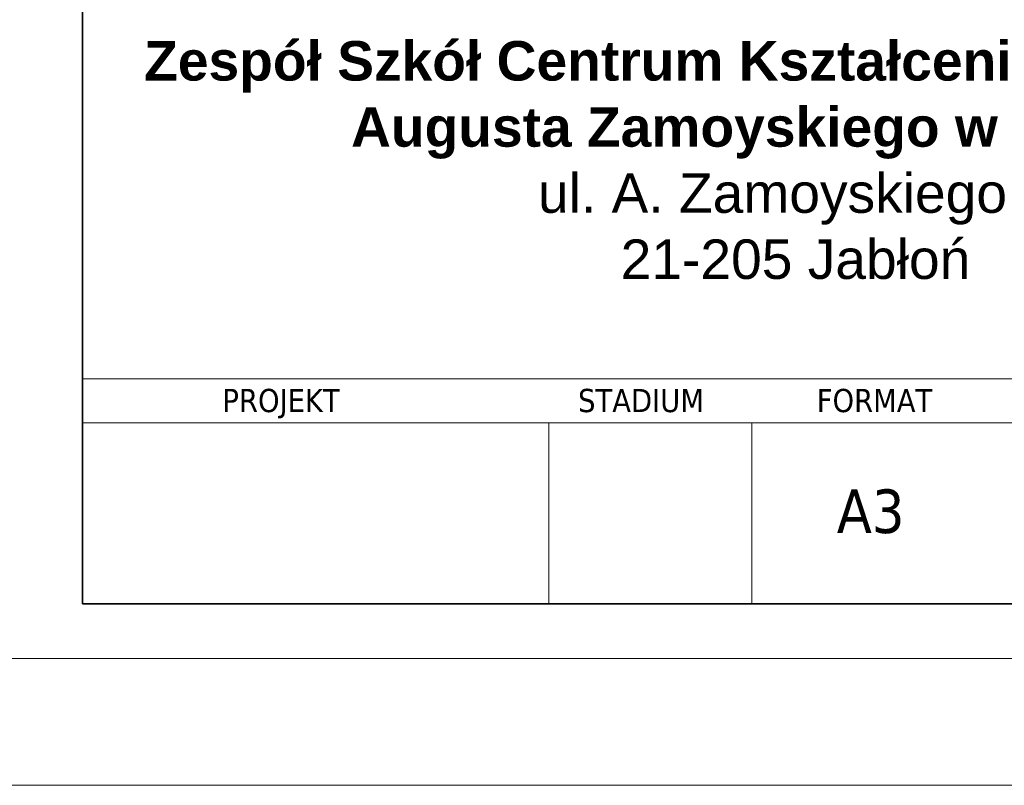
# Model space of a CAD drawing. Header units: metres. Extents: x 8472212 to 8494180, y 5728195 to 5779639.
# Tile 50 of 106: x 8478205 to 8478593, y 5740519 to 5740821. Entities that reach past the tile are written whole.
import ezdxf

# ---------------------------------------------------------------- set-up
doc = ezdxf.new("R2010")
doc.units = ezdxf.units.M
doc.header["$MEASUREMENT"] = 0
doc.layers.add('0A_MJ_tabelka', color=252, linetype='CONTINUOUS', lineweight=5)
doc.layers.add('0A_NIEwidoczne', color=222, linetype='CONTINUOUS', lineweight=0)
doc.styles.add('arial', font='arial.ttf')

msp = doc.modelspace()

# ---------------------------------------------------------------- linework, layer by layer
at = {"layer": '0A_MJ_tabelka', "color": 7, "lineweight": 35}
for p, q in [((8478229.35, 5741038.94), (8478229.35, 5740590.56)), ((8478229.35, 5740590.56), (8479739.73, 5740590.56))]:
    msp.add_line(p, q, dxfattribs=at)
at = {"layer": '0A_MJ_tabelka', "color": 7}
msp.add_line((8478229.35, 5740757.13), (8478229.35, 5740590.56), dxfattribs=at)
at = {"layer": '0A_MJ_tabelka', "color": 7, "linetype": 'Continuous'}
for p, q in [((8478229.35, 5740679.23), (8478786.21, 5740679.23)), ((8478229.35, 5740661.89), (8478786.21, 5740661.89)), ((8478413.08, 5740661.89), (8478413.08, 5740590.56)), ((8478493.02, 5740661.89), (8478493.02, 5740590.56))]:
    msp.add_line(p, q, dxfattribs=at)
at = {"layer": '0A_MJ_tabelka', "color": 7, "lineweight": 0}
msp.add_line((8475658.01, 5740569.08), (8479758.01, 5740569.08), dxfattribs=at)
at = {"layer": '0A_NIEwidoczne', "lineweight": 0}
msp.add_line((8475608.01, 5740519.08), (8479808.01, 5740519.08), dxfattribs=at)

# ---------------------------------------------------------------- texts
at = {"layer": '0A_MJ_tabelka', "color": 7, "attachment_point": 2, "line_spacing_factor": 1.004016, "style": 'arial'}
for s, insert, char_height, width in [('{\\fArial|b1|i0|c238|p34;Zespół Szkół Centrum Kształcenia Rolniczego im. Augusta Zamoyskiego w Jabłoniu\\P}ul. A. Zamoyskiego 4\\P21-205 Jabłoń', (8478510.28, 5740812.24), 15.56096, 515.0573), ('{\\fTahoma|b0|i0|c238|p34;A3}', (8478539.9, 5740635.63), 17.1634, 51.4726)]:
    msp.add_mtext(s, dxfattribs=dict(at, insert=insert, char_height=char_height, width=width))
at = {"layer": '0A_MJ_tabelka', "color": 7, "char_height": 9.1538, "attachment_point": 1, "style": 'arial'}
for s, insert in [('\\pt10.9758;{\\fTahoma|b0|i0|c238|p34;PROJEKT}', (8478284.48, 5740675.24)), ('\\pt10.9758;{\\fTahoma|b0|i0|c238|p34;STADIUM}', (8478424.63, 5740675.24)), ('\\pt10.9758;{\\fTahoma|b0|i0|c238|p34;FORMAT}', (8478518.67, 5740675.24))]:
    msp.add_mtext(s, dxfattribs=dict(at, insert=insert))

doc.saveas('drawing.dxf')
